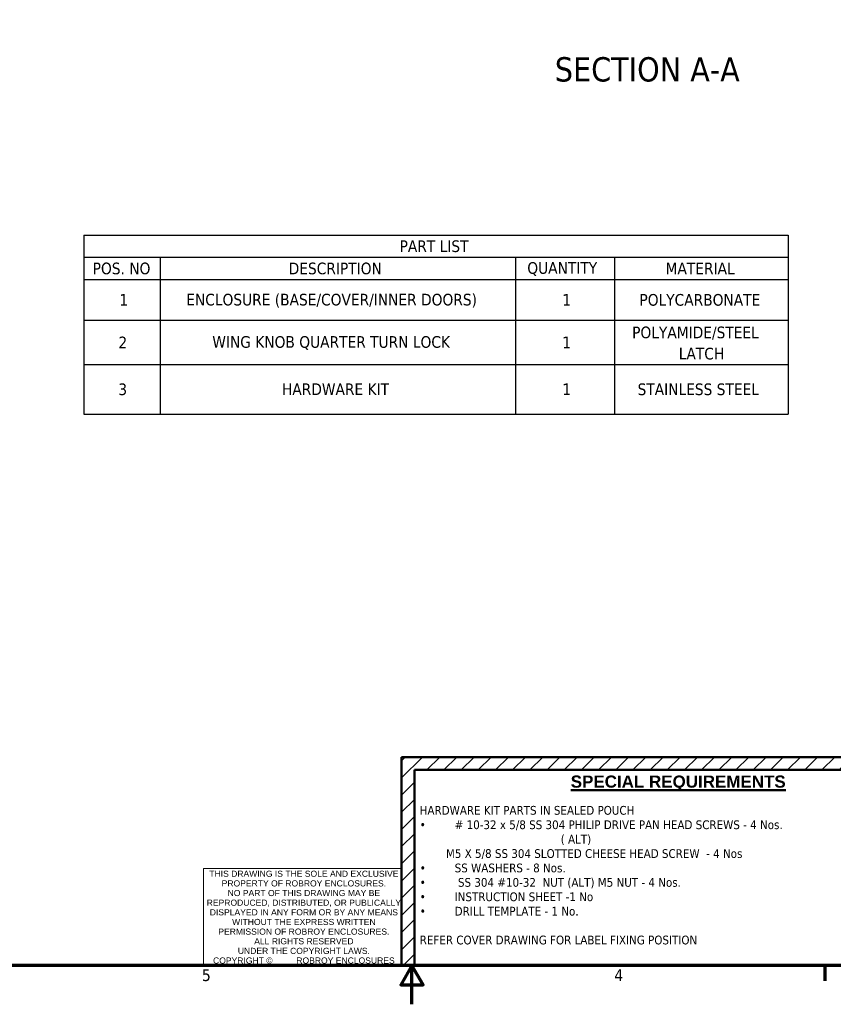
# Model space of a CAD drawing. Header units: inches. Extents: x 0.2 to 50.9, y 0.9 to 32.1.
# Tile 18 of 95: x 19.4 to 32, y 0.9 to 16.1. Entities that reach past the tile are written whole.
import ezdxf
from ezdxf.enums import TextEntityAlignment as Align

# ---------------------------------------------------------------- set-up
doc = ezdxf.new("R2010")
doc.units = ezdxf.units.IN
doc.header["$LTSCALE"] = 1.5
doc.header["$MEASUREMENT"] = 0
for name, color, linetype, lineweight in [('Border (ANSI)', 7, 'Continuous', 70), ('Hatch (ANSI)', 7, 'Continuous', 18), ('Symbol (ANSI)', 7, 'Continuous', 25), ('TITLE', 7, 'Continuous', 9), ('Title (ANSI)', 7, 'Continuous', 50)]:
    doc.layers.add(name, color=color, linetype=linetype, lineweight=lineweight)
doc.styles.add('Note Text (ANSI)', font='tahoma.ttf')
doc.styles.get("Standard").update_dxf_attribs({"font": 'arial.ttf'})
doc.styles.add('Text Style93', font='tahoma.ttf')

# ---------------------------------------------------------------- blocks, each defined once
blk = doc.blocks.new('Borders Default Border')
at = {"layer": 'Border (ANSI)'}
blk.add_line((21.25, 1), (21.25, 0.84), dxfattribs=at)
at = {"layer": 'Border (ANSI)', "flags": 128}
for points in [[(0.5, 1), (0.5, 21), (33.5, 21), (33.5, 1), (0.5, 1)], [(17, 0.6), (17, 1), (16.885, 0.8), (17.115, 0.8), (17, 1)]]:
    blk.add_lwpolyline(points, dxfattribs=at)
at = {"layer": 'Border (ANSI)', "char_height": 0.12, "attachment_point": 7, "style": 'Note Text (ANSI)'}
for s, insert in [('5', (14.84, 0.837)), ('4', (19.083, 0.84))]:
    blk.add_mtext(s, dxfattribs=dict(at, insert=insert))
blk = doc.blocks.new('Table1')
at = {"layer": 'Symbol (ANSI)'}
for p, q in [((13.623, 8.512), (20.872, 8.512)), ((13.623, 8.512), (13.623, 8.284)), ((20.872, 8.512), (20.872, 8.284)), ((13.623, 8.284), (20.872, 8.284)), ((13.623, 8.284), (13.623, 6.672)), ((14.411, 8.284), (14.411, 6.672)), ((18.065, 8.284), (18.065, 6.672)), ((19.084, 8.284), (19.084, 6.672)), ((20.872, 8.284), (20.872, 6.672)), ((13.623, 8.055), (20.872, 8.055)), ((13.623, 7.638), (20.872, 7.638)), ((13.623, 7.181), (20.872, 7.181)), ((13.623, 6.672), (20.872, 6.672))]:
    blk.add_line(p, q, dxfattribs=at)
at = {"layer": 'Symbol (ANSI)', "char_height": 0.12, "attachment_point": 7, "style": 'Note Text (ANSI)'}
for s, insert in [('PART LIST', (16.873, 8.336)), ('POS. NO', (13.715, 8.107)), ('DESCRIPTION', (15.732, 8.107)), ('QUANTITY', (18.187, 8.093)), ('MATERIAL', (19.61, 8.11)), ('1', (13.99, 7.786)), (' ENCLOSURE (BASE/COVER/INNER DOORS)', (14.633, 7.767)), ('1', (18.547, 7.786)), ('POLYCARBONATE', (19.341, 7.784)), ('POLYAMIDE/STEEL ', (19.266, 7.436)), ('2', (13.98, 7.348)), ('1', (18.547, 7.349)), ('WING KNOB QUARTER TURN LOCK', (14.946, 7.332)), ('LATCH', (19.746, 7.231)), ('3', (13.979, 6.864)), ('HARDWARE KIT', (15.663, 6.867)), ('1', (18.547, 6.866)), ('STAINLESS STEEL', (19.322, 6.864))]:
    blk.add_mtext(s, dxfattribs=dict(at, insert=insert))
blk = doc.blocks.new('Title Blocks Stahlin Title Block - D-Size')
at = {"layer": 'Hatch (ANSI)'}
h = blk.add_hatch(dxfattribs=at)
h.set_pattern_fill('ANSI31', style=0)
h.paths.add_polyline_path([(14.227, 11.712), (8.777, 11.712), (8.777, 9.571), (8.91, 9.571), (8.91, 11.579), (14.227, 11.579)])
at = {"layer": 'TITLE'}
for p, q in [((8.777, 10.565), (6.737, 10.565)), ((6.737, 10.565), (6.737, 9.571))]:
    blk.add_line(p, q, dxfattribs=at)
at = {"layer": 'Title (ANSI)'}
for p, q in [((14.227, 11.712), (8.777, 11.712)), ((8.777, 11.712), (8.777, 9.571)), ((14.227, 11.579), (8.91, 11.579)), ((8.91, 11.579), (8.91, 9.571)), ((8.777, 9.571), (8.91, 9.571))]:
    blk.add_line(p, q, dxfattribs=at)
at = {"layer": 'TITLE', "color": 7, "lineweight": 30, "flags": 63}
for tag, p in [('<CUSTOMER>', (20.725, 10.034)), ('<DESCRIPTION>', (20.698, 9.602)), ('<PART_NUMBER>', (23.562, 9.609))]:
    blk.add_attdef(tag, text='', height=0.12, dxfattribs=at).set_placement(p, align=Align.BOTTOM_LEFT)
blk.add_attdef('<DWG_NO>', text='', height=0.12, dxfattribs=at).set_placement((24.62, 10.028), align=Align.BOTTOM_CENTER)
at = {"layer": 'Title (ANSI)', "insert": (10.517, 11.522), "char_height": 0.125, "attachment_point": 1, "style": 'Note Text (ANSI)'}
blk.add_mtext('\\fArial|b1|i0;\\H0.1250;\\LSPECIAL REQUIREMENTS', dxfattribs=at)
at = {"layer": 'Title (ANSI)', "insert": (7.771, 10.543), "char_height": 0.063, "attachment_point": 2, "line_spacing_factor": 0.944221, "style": 'Note Text (ANSI)'}
blk.add_mtext('\\fArial|b0|i0;\\H0.0630;THIS DRAWING IS THE SOLE AND EXCLUSIVE\\P\\fArial|b0|i0;\\H0.0630;PROPERTY OF ROBROY ENCLOSURES.\\P\\fArial|b0|i0;\\H0.0630;NO PART OF THIS DRAWING MAY BE \\P\\fArial|b0|i0;\\H0.0630;REPRODUCED, DISTRIBUTED, OR PUBLICALLY \\P\\fArial|b0|i0;\\H0.0630;DISPLAYED IN ANY FORM OR BY ANY MEANS \\P\\fArial|b0|i0;\\H0.0630;WITHOUT THE EXPRESS WRITTEN \\P\\fArial|b0|i0;\\H0.0630;PERMISSION OF ROBROY ENCLOSURES.\\P\\fArial|b0|i0;\\H0.0630;ALL RIGHTS RESERVED\\P\\fArial|b0|i0;\\H0.0630;UNDER THE COPYRIGHT LAWS.\\P\\fArial|b0|i0;\\H0.0630;COPYRIGHT ©          ROBROY ENCLOSURES', dxfattribs=at)
at = {"layer": 'Title (ANSI)', "lineweight": 30, "flags": 63}
for tag, height, p in [('NEMA_RATING', 0.08, (15.292, 11.679)), ('IEC_RATING', 0.08, (15.282, 11.57)), ('STANDARD_P/N', 0.12, (18.71, 11.629)), ('CUSTOMER_DWG', 0.12, (18.71, 11.383)), ('YEAR', 0.063, (7.477, 9.65))]:
    blk.add_attdef(tag, text='', height=height, dxfattribs=at).set_placement(p, align=Align.TOP_LEFT)
for tag, p in [('DATE', (19.941, 10.142)), ('<DRAWN_BY>', (19.265, 10.142))]:
    blk.add_attdef(tag, text='', height=0.09, dxfattribs=at).set_placement(p, align=Align.TOP_CENTER)

msp = doc.modelspace()

# ---------------------------------------------------------------- block references
at = {"xscale": 1.5, "yscale": 1.5, "zscale": 1.5}
for name, p in [('Borders Default Border', (0, 0)), ('Table1', (0, 0)), ('Title Blocks Stahlin Title Block - D-Size', (12.1757, -12.8529))]:
    msp.add_blockref(name, p, dxfattribs=at)

# ---------------------------------------------------------------- texts
at = {"layer": 'Symbol (ANSI)', "insert": (27.706, 15.1312), "char_height": 0.375, "attachment_point": 7, "style": 'Text Style93'}
msp.add_mtext('SECTION A-A', dxfattribs=at)
at = {"layer": 'Symbol (ANSI)', "insert": (25.6199, 3.9605), "char_height": 0.135, "width": 5.939586, "attachment_point": 1, "line_spacing_factor": 0.987884, "style": 'Note Text (ANSI)'}
msp.add_mtext('{\\H1x;HARDWARE KIT PARTS IN SEALED POUCH\\P•^I# 10-32 x 5/8 SS 304 PHILIP DRIVE PAN HEAD SCREWS - 4 Nos.\\P                                           ( ALT)\\P        M5 X 5/8 SS 304 SLOTTED CHEESE HEAD SCREW  - 4 Nos\\P•^ISS WASHERS - 8 Nos. \\P•^I SS 304 #10-32  NUT (ALT) M5 NUT - 4 Nos.\\P•^IINSTRUCTION SHEET -1 No\\P•^IDRILL TEMPLATE - 1 No.\\P\\PREFER COVER DRAWING FOR LABEL FIXING POSITION}', dxfattribs=at)

doc.saveas('drawing.dxf')
